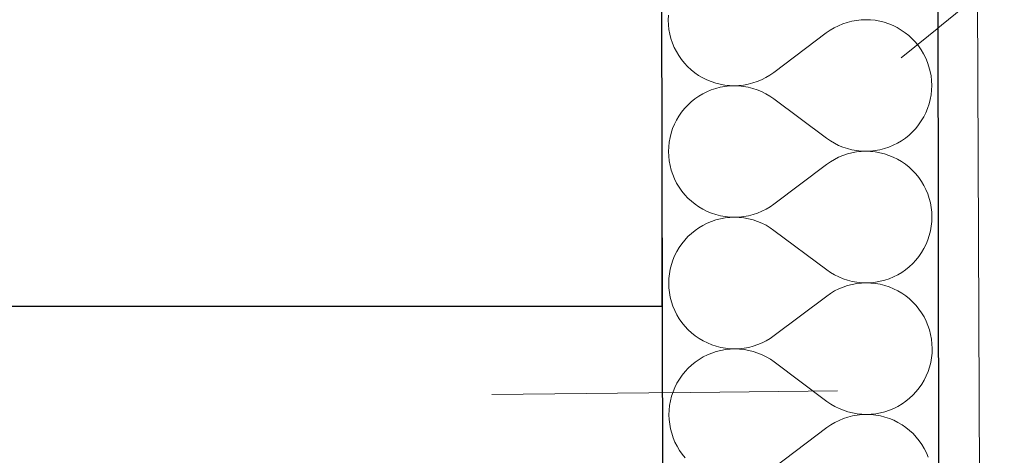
# Model space of a CAD drawing. Header units: millimetres. Extents: x -24674 to 2959, y -2716 to 20653.
# Tile 86 of 161: x -11503 to -10933, y 9328 to 9580. Entities that reach past the tile are written whole.
import ezdxf

# ---------------------------------------------------------------- set-up
doc = ezdxf.new("R2010")
doc.units = ezdxf.units.MM
doc.header["$MEASUREMENT"] = 0
doc.linetypes.add('Wipeout_Contour', pattern=[1000, 0, -1000])
doc.linetypes.add('Čerchovaná', pattern=[450, 200, -117.5, 15, -117.5])
for name, color, linetype in [('9._POHLED ZÁPADNÍ_1_Konstrukce - krov', 7, 'Continuous'), ('9._POHLED ZÁPADNÍ_1_Konstrukce - nosné', 7, 'Continuous'), ('9._POHLED ZÁPADNÍ_1_Kóty - SP', 7, 'Continuous'), ('9._POHLED ZÁPADNÍ_1_Nové_Konstrukce - nosné', 7, 'Continuous'), ('9._POHLED ZÁPADNÍ_1_Nové_Výplně - Povrchové', 7, 'Continuous'), ('9._POHLED ZÁPADNÍ_1_Nové_Výplně – Řezové', 7, 'Continuous'), ('9._POHLED ZÁPADNÍ_1_Nové_VÝTAH VAR 1', 7, 'Continuous'), ('9._POHLED ZÁPADNÍ_1_Výplně - Povrchové', 7, 'Continuous'), ('9._POHLED ZÁPADNÍ_1_VÝTAH VAR 1', 7, 'Continuous')]:
    doc.layers.add(name, color=color, linetype=linetype)

# ---------------------------------------------------------------- blocks, each defined once
blk = doc.blocks.new('*X21', base_point=(-27719.5, -6043.99))
at = {"layer": '9._POHLED ZÁPADNÍ_1_Nové_Výplně – Řezové', "color": 21, "linetype": 'Continuous', "lineweight": 20, "true_color": 0xffaaaa}
for p, q in [((-11127.8, 9583.01), (-11127.89, 9580.29)), ((-11127.89, 9580.29), (-11127.79, 9577.57)), ((-11024.37, 9578.92), (-11026.95, 9578.05)), ((-11021.73, 9579.6), (-11024.37, 9578.92)), ((-11019.06, 9580.09), (-11021.73, 9579.6)), ((-11016.35, 9580.39), (-11019.06, 9580.09)), ((-11013.63, 9580.49), (-11016.35, 9580.39)), ((-11010.91, 9580.4), (-11013.63, 9580.49)), ((-11008.21, 9580.12), (-11010.91, 9580.4)), ((-11005.53, 9579.64), (-11008.21, 9580.12)), ((-11002.89, 9578.97), (-11005.53, 9579.64)), ((-11000.31, 9578.12), (-11002.89, 9578.97)), ((-11127.79, 9577.57), (-11127.5, 9574.87)), ((-11127.5, 9574.87), (-11127.01, 9572.19)), ((-11034.22, 9574.39), (-11036.45, 9572.83)), ((-11031.89, 9575.78), (-11034.22, 9574.39)), ((-11029.46, 9577.01), (-11031.89, 9575.78)), ((-11026.95, 9578.05), (-11029.46, 9577.01)), ((-10997.79, 9577.08), (-11000.31, 9578.12)), ((-10995.36, 9575.87), (-10997.79, 9577.08)), ((-10993.02, 9574.49), (-10995.36, 9575.87)), ((-10990.78, 9572.94), (-10993.02, 9574.49)), ((-11127.01, 9572.19), (-11126.33, 9569.55)), ((-11126.33, 9569.55), (-11125.47, 9566.97)), ((-11036.45, 9572.83), (-11066.89, 9549.92)), ((-10988.66, 9571.24), (-10990.78, 9572.94)), ((-10986.66, 9569.39), (-10988.66, 9571.24)), ((-10984.8, 9567.4), (-10986.66, 9569.39)), ((-11125.47, 9566.97), (-11124.42, 9564.46)), ((-11124.42, 9564.46), (-11123.2, 9562.03)), ((-11123.2, 9562.03), (-11121.81, 9559.7)), ((-10983.09, 9565.29), (-10984.8, 9567.4)), ((-10981.53, 9563.06), (-10983.09, 9565.29)), ((-10980.14, 9560.72), (-10981.53, 9563.06)), ((-11121.81, 9559.7), (-11120.25, 9557.46)), ((-11120.25, 9557.46), (-11118.54, 9555.35)), ((-10978.92, 9558.29), (-10980.14, 9560.72)), ((-10977.87, 9555.78), (-10978.92, 9558.29)), ((-11118.54, 9555.35), (-11116.68, 9553.36)), ((-11116.68, 9553.36), (-11114.68, 9551.51)), ((-11114.68, 9551.51), (-11112.56, 9549.81)), ((-10977.01, 9553.2), (-10977.87, 9555.78)), ((-10976.33, 9550.56), (-10977.01, 9553.2)), ((-10975.84, 9547.89), (-10976.33, 9550.56)), ((-11112.56, 9549.81), (-11110.32, 9548.26)), ((-11110.32, 9548.26), (-11107.98, 9546.88)), ((-11107.98, 9546.88), (-11105.55, 9545.67)), ((-11105.55, 9545.67), (-11103.03, 9544.63)), ((-11076.39, 9544.7), (-11073.88, 9545.74)), ((-11073.88, 9545.74), (-11071.45, 9546.97)), ((-11071.45, 9546.97), (-11069.12, 9548.36)), ((-11069.12, 9548.36), (-11066.89, 9549.92)), ((-10975.55, 9545.18), (-10975.84, 9547.89)), ((-10975.45, 9542.46), (-10975.55, 9545.18)), ((-11103.02, 9539.84), (-11105.53, 9538.8)), ((-11103.03, 9544.63), (-11100.45, 9543.78)), ((-11100.44, 9540.7), (-11103.02, 9539.84)), ((-11100.45, 9543.78), (-11097.81, 9543.11)), ((-11097.81, 9541.38), (-11100.44, 9540.7)), ((-11097.81, 9543.11), (-11095.13, 9542.64)), ((-11095.13, 9541.87), (-11097.81, 9541.38)), ((-11095.13, 9542.64), (-11092.43, 9542.35)), ((-11092.43, 9542.16), (-11095.13, 9541.87)), ((-11092.43, 9542.35), (-11089.71, 9542.26)), ((-11089.71, 9542.26), (-11092.43, 9542.16)), ((-11089.71, 9542.26), (-11086.99, 9542.36)), ((-11086.99, 9542.17), (-11089.71, 9542.26)), ((-11086.99, 9542.36), (-11084.28, 9542.66)), ((-11084.28, 9541.88), (-11086.99, 9542.17)), ((-11084.28, 9542.66), (-11081.61, 9543.15)), ((-11081.61, 9541.4), (-11084.28, 9541.88)), ((-11081.61, 9543.15), (-11078.97, 9543.83)), ((-11078.97, 9540.73), (-11081.61, 9541.4)), ((-11078.97, 9543.83), (-11076.39, 9544.7)), ((-11076.39, 9539.87), (-11078.97, 9540.73)), ((-11073.87, 9538.83), (-11076.39, 9539.87)), ((-10975.82, 9537.04), (-10975.54, 9539.74)), ((-10975.54, 9539.74), (-10975.45, 9542.46)), ((-11112.54, 9534.63), (-11114.65, 9532.92)), ((-11110.3, 9536.18), (-11112.54, 9534.63)), ((-11107.97, 9537.58), (-11110.3, 9536.18)), ((-11105.53, 9538.8), (-11107.97, 9537.58)), ((-11071.44, 9537.62), (-11073.87, 9538.83)), ((-11069.1, 9536.23), (-11071.44, 9537.62)), ((-11066.86, 9534.68), (-11069.1, 9536.23)), ((-11036.34, 9511.88), (-11066.86, 9534.68)), ((-10976.97, 9531.72), (-10976.3, 9534.36)), ((-10976.3, 9534.36), (-10975.82, 9537.04)), ((-11118.49, 9529.07), (-11120.2, 9526.95)), ((-11116.64, 9531.06), (-11118.49, 9529.07)), ((-11114.65, 9532.92), (-11116.64, 9531.06)), ((-10978.86, 9526.63), (-10977.83, 9529.14)), ((-10977.83, 9529.14), (-10976.97, 9531.72)), ((-11123.13, 9522.37), (-11124.34, 9519.94)), ((-11121.74, 9524.71), (-11123.13, 9522.37)), ((-11120.2, 9526.95), (-11121.74, 9524.71)), ((-10981.46, 9521.85), (-10980.08, 9524.19)), ((-10980.08, 9524.19), (-10978.86, 9526.63)), ((-11125.38, 9517.42), (-11126.23, 9514.84)), ((-11124.34, 9519.94), (-11125.38, 9517.42)), ((-10986.56, 9515.5), (-10984.71, 9517.49)), ((-10984.71, 9517.49), (-10983.01, 9519.61)), ((-10983.01, 9519.61), (-10981.46, 9521.85)), ((-11126.9, 9512.2), (-11127.38, 9509.52)), ((-11126.23, 9514.84), (-11126.9, 9512.2)), ((-11036.34, 9511.88), (-11034.11, 9510.33)), ((-10992.9, 9510.38), (-10990.67, 9511.93)), ((-10990.67, 9511.93), (-10988.55, 9513.64)), ((-10988.55, 9513.64), (-10986.56, 9515.5)), ((-11127.67, 9506.82), (-11127.76, 9504.1)), ((-11127.38, 9509.52), (-11127.67, 9506.82)), ((-11034.11, 9510.33), (-11031.77, 9508.94)), ((-11031.77, 9508.94), (-11029.33, 9507.73)), ((-11029.33, 9507.73), (-11026.82, 9506.69)), ((-11026.82, 9506.69), (-11024.24, 9505.83)), ((-11024.24, 9505.83), (-11021.6, 9505.16)), ((-11021.6, 9505.16), (-11018.92, 9504.68)), ((-11008.07, 9504.69), (-11005.4, 9505.18)), ((-11005.4, 9505.18), (-11002.76, 9505.86)), ((-11002.76, 9505.86), (-11000.18, 9506.72)), ((-11000.18, 9506.72), (-10997.67, 9507.76)), ((-10997.67, 9507.76), (-10995.24, 9508.98)), ((-10995.24, 9508.98), (-10992.9, 9510.38)), ((-11127.76, 9504.1), (-11127.66, 9501.38)), ((-11127.66, 9501.38), (-11127.36, 9498.67)), ((-11031.75, 9499.59), (-11034.09, 9498.2)), ((-11029.32, 9500.82), (-11031.75, 9499.59)), ((-11026.81, 9501.86), (-11029.32, 9500.82)), ((-11024.23, 9502.73), (-11026.81, 9501.86)), ((-11021.6, 9503.41), (-11024.23, 9502.73)), ((-11018.92, 9503.9), (-11021.6, 9503.41)), ((-11018.92, 9504.68), (-11016.22, 9504.39)), ((-11016.22, 9504.2), (-11018.92, 9503.9)), ((-11016.22, 9504.39), (-11013.5, 9504.3)), ((-11013.5, 9504.3), (-11016.22, 9504.2)), ((-11013.5, 9504.3), (-11010.78, 9504.4)), ((-11010.78, 9504.21), (-11013.5, 9504.3)), ((-11010.78, 9504.4), (-11008.07, 9504.69)), ((-11008.07, 9503.93), (-11010.78, 9504.21)), ((-11005.39, 9503.45), (-11008.07, 9503.93)), ((-11002.76, 9502.78), (-11005.39, 9503.45)), ((-11000.17, 9501.93), (-11002.76, 9502.78)), ((-10997.66, 9500.89), (-11000.17, 9501.93)), ((-10995.22, 9499.68), (-10997.66, 9500.89)), ((-10992.88, 9498.3), (-10995.22, 9499.68)), ((-11127.36, 9498.67), (-11126.87, 9496)), ((-11126.87, 9496), (-11126.2, 9493.36)), ((-11036.32, 9496.64), (-11066.75, 9473.73)), ((-11034.09, 9498.2), (-11036.32, 9496.64)), ((-10990.64, 9496.75), (-10992.88, 9498.3)), ((-10988.52, 9495.05), (-10990.64, 9496.75)), ((-10986.53, 9493.2), (-10988.52, 9495.05)), ((-11126.2, 9493.36), (-11125.33, 9490.78)), ((-11125.33, 9490.78), (-11124.29, 9488.27)), ((-11124.29, 9488.27), (-11123.06, 9485.84)), ((-10984.67, 9491.21), (-10986.53, 9493.2)), ((-10982.96, 9489.1), (-10984.67, 9491.21)), ((-10981.4, 9486.87), (-10982.96, 9489.1)), ((-11123.06, 9485.84), (-11121.67, 9483.51)), ((-11121.67, 9483.51), (-11120.11, 9481.27)), ((-10980.01, 9484.53), (-10981.4, 9486.87)), ((-10978.78, 9482.1), (-10980.01, 9484.53)), ((-10977.74, 9479.59), (-10978.78, 9482.1)), ((-11120.11, 9481.27), (-11118.4, 9479.16)), ((-11118.4, 9479.16), (-11116.54, 9477.17)), ((-11116.54, 9477.17), (-11114.55, 9475.32)), ((-10976.87, 9477.01), (-10977.74, 9479.59)), ((-10976.2, 9474.37), (-10976.87, 9477.01)), ((-11114.55, 9475.32), (-11112.43, 9473.62)), ((-11112.43, 9473.62), (-11110.19, 9472.07)), ((-11110.19, 9472.07), (-11107.85, 9470.69)), ((-11107.85, 9470.69), (-11105.41, 9469.48)), ((-11073.75, 9469.55), (-11071.32, 9470.78)), ((-11071.32, 9470.78), (-11068.98, 9472.17)), ((-11068.98, 9472.17), (-11066.75, 9473.73)), ((-10975.71, 9471.7), (-10976.2, 9474.37)), ((-10975.41, 9468.99), (-10975.71, 9471.7)), ((-11105.41, 9469.48), (-11102.9, 9468.44)), ((-11102.9, 9468.44), (-11100.31, 9467.59)), ((-11100.31, 9467.59), (-11097.67, 9466.92)), ((-11097.67, 9465.19), (-11100.31, 9464.51)), ((-11097.67, 9466.92), (-11095, 9466.45)), ((-11095, 9465.68), (-11097.67, 9465.19)), ((-11095, 9466.45), (-11092.29, 9466.16)), ((-11092.29, 9465.97), (-11095, 9465.68)), ((-11092.29, 9466.16), (-11089.57, 9466.07)), ((-11089.57, 9466.07), (-11092.29, 9465.97)), ((-11089.57, 9466.07), (-11086.85, 9466.17)), ((-11086.85, 9465.98), (-11089.57, 9466.07)), ((-11086.85, 9466.17), (-11084.15, 9466.47)), ((-11084.15, 9465.69), (-11086.85, 9465.98)), ((-11084.15, 9466.47), (-11081.47, 9466.96)), ((-11081.47, 9465.21), (-11084.15, 9465.69)), ((-11081.47, 9466.96), (-11078.84, 9467.64)), ((-11078.83, 9464.54), (-11081.47, 9465.21)), ((-11078.84, 9467.64), (-11076.26, 9468.51)), ((-11076.26, 9468.51), (-11073.75, 9469.55)), ((-10975.31, 9466.27), (-10975.41, 9468.99)), ((-10975.4, 9463.55), (-10975.31, 9466.27)), ((-11110.17, 9459.99), (-11112.4, 9458.44)), ((-11107.83, 9461.39), (-11110.17, 9459.99)), ((-11105.4, 9462.61), (-11107.83, 9461.39)), ((-11102.89, 9463.65), (-11105.4, 9462.61)), ((-11100.31, 9464.51), (-11102.89, 9463.65)), ((-11076.25, 9463.68), (-11078.83, 9464.54)), ((-11073.74, 9462.64), (-11076.25, 9463.68)), ((-11071.3, 9461.43), (-11073.74, 9462.64)), ((-11068.96, 9460.04), (-11071.3, 9461.43)), ((-11066.73, 9458.49), (-11068.96, 9460.04)), ((-10976.17, 9458.17), (-10975.69, 9460.85)), ((-10975.69, 9460.85), (-10975.4, 9463.55)), ((-11116.51, 9454.87), (-11118.36, 9452.88)), ((-11114.52, 9456.73), (-11116.51, 9454.87)), ((-11112.4, 9458.44), (-11114.52, 9456.73)), ((-11036.21, 9435.69), (-11066.73, 9458.49)), ((-10977.69, 9452.95), (-10976.84, 9455.53)), ((-10976.84, 9455.53), (-10976.17, 9458.17)), ((-11121.61, 9448.52), (-11122.99, 9446.18)), ((-11120.06, 9450.76), (-11121.61, 9448.52)), ((-11118.36, 9452.88), (-11120.06, 9450.76)), ((-10981.33, 9445.66), (-10979.94, 9448)), ((-10979.94, 9448), (-10978.73, 9450.44)), ((-10978.73, 9450.44), (-10977.69, 9452.95)), ((-11124.21, 9443.74), (-11125.24, 9441.23)), ((-11122.99, 9446.18), (-11124.21, 9443.74)), ((-10984.58, 9441.3), (-10982.87, 9443.42)), ((-10982.87, 9443.42), (-10981.33, 9445.66)), ((-11126.1, 9438.65), (-11126.77, 9436.01)), ((-11125.24, 9441.23), (-11126.1, 9438.65)), ((-10990.53, 9435.74), (-10988.42, 9437.45)), ((-10988.42, 9437.45), (-10986.43, 9439.31)), ((-10986.43, 9439.31), (-10984.58, 9441.3)), ((-11127.25, 9433.33), (-11127.53, 9430.63)), ((-11126.77, 9436.01), (-11127.25, 9433.33)), ((-11036.21, 9435.69), (-11033.97, 9434.14)), ((-11033.97, 9434.14), (-11031.63, 9432.75)), ((-11031.63, 9432.75), (-11029.2, 9431.54)), ((-11029.2, 9431.54), (-11026.68, 9430.5)), ((-11000.05, 9430.53), (-10997.54, 9431.57)), ((-10997.54, 9431.57), (-10995.1, 9432.79)), ((-10995.1, 9432.79), (-10992.77, 9434.19)), ((-10992.77, 9434.19), (-10990.53, 9435.74)), ((-11127.53, 9430.63), (-11127.62, 9427.91)), ((-11127.62, 9427.91), (-11127.52, 9425.19)), ((-11127.52, 9425.19), (-11127.23, 9422.48)), ((-11026.68, 9425.67), (-11029.19, 9424.63)), ((-11026.68, 9430.5), (-11024.1, 9429.64)), ((-11024.1, 9426.54), (-11026.68, 9425.67)), ((-11024.1, 9429.64), (-11021.46, 9428.97)), ((-11021.46, 9427.22), (-11024.1, 9426.54)), ((-11021.46, 9428.97), (-11018.79, 9428.49)), ((-11018.79, 9427.71), (-11021.46, 9427.22)), ((-11018.79, 9428.49), (-11016.08, 9428.2)), ((-11016.08, 9428.01), (-11018.79, 9427.71)), ((-11016.08, 9428.2), (-11013.36, 9428.11)), ((-11013.36, 9428.11), (-11016.08, 9428.01)), ((-11013.36, 9428.11), (-11010.64, 9428.21)), ((-11010.64, 9428.02), (-11013.36, 9428.11)), ((-11010.64, 9428.21), (-11007.94, 9428.5)), ((-11007.94, 9427.74), (-11010.64, 9428.02)), ((-11007.94, 9428.5), (-11005.26, 9428.99)), ((-11005.26, 9427.26), (-11007.94, 9427.74)), ((-11005.26, 9428.99), (-11002.63, 9429.67)), ((-11002.62, 9426.59), (-11005.26, 9427.26)), ((-11002.63, 9429.67), (-11000.05, 9430.53)), ((-11000.04, 9425.74), (-11002.62, 9426.59)), ((-10997.52, 9424.7), (-11000.04, 9425.74)), ((-11127.23, 9422.48), (-11126.74, 9419.81)), ((-11126.74, 9419.81), (-11126.06, 9417.17)), ((-11036.18, 9420.45), (-11066.62, 9397.54)), ((-11033.95, 9422.01), (-11036.18, 9420.45)), ((-11031.62, 9423.4), (-11033.95, 9422.01)), ((-11029.19, 9424.63), (-11031.62, 9423.4)), ((-10995.09, 9423.49), (-10997.52, 9424.7)), ((-10992.74, 9422.11), (-10995.09, 9423.49)), ((-10990.51, 9420.56), (-10992.74, 9422.11)), ((-10988.38, 9418.86), (-10990.51, 9420.56)), ((-11126.06, 9417.17), (-11125.2, 9414.59)), ((-11125.2, 9414.59), (-11124.15, 9412.08)), ((-10986.39, 9417.01), (-10988.38, 9418.86)), ((-10984.53, 9415.02), (-10986.39, 9417.01)), ((-10982.82, 9412.91), (-10984.53, 9415.02)), ((-11124.15, 9412.08), (-11122.93, 9409.65)), ((-11122.93, 9409.65), (-11121.54, 9407.31)), ((-10981.26, 9410.67), (-10982.82, 9412.91)), ((-10979.87, 9408.34), (-10981.26, 9410.67)), ((-10978.65, 9405.91), (-10979.87, 9408.34)), ((-11121.54, 9407.31), (-11119.98, 9405.08)), ((-11119.98, 9405.08), (-11118.27, 9402.97)), ((-11118.27, 9402.97), (-11116.41, 9400.98)), ((-10977.6, 9403.4), (-10978.65, 9405.91)), ((-10976.74, 9400.82), (-10977.6, 9403.4)), ((-11116.41, 9400.98), (-11114.41, 9399.13)), ((-11114.41, 9399.13), (-11112.29, 9397.43)), ((-11112.29, 9397.43), (-11110.05, 9395.88)), ((-11068.85, 9395.98), (-11066.62, 9397.54)), ((-10976.06, 9398.18), (-10976.74, 9400.82)), ((-10975.57, 9395.51), (-10976.06, 9398.18)), ((-11110.05, 9395.88), (-11107.71, 9394.5)), ((-11107.71, 9394.5), (-11105.28, 9393.29)), ((-11105.28, 9393.29), (-11102.76, 9392.25)), ((-11102.76, 9392.25), (-11100.18, 9391.4)), ((-11100.18, 9391.4), (-11097.54, 9390.73)), ((-11081.34, 9390.77), (-11078.7, 9391.45)), ((-11078.7, 9391.45), (-11076.12, 9392.32)), ((-11076.12, 9392.32), (-11073.61, 9393.36)), ((-11073.61, 9393.36), (-11071.18, 9394.59)), ((-11071.18, 9394.59), (-11068.85, 9395.98)), ((-10975.28, 9392.8), (-10975.57, 9395.51)), ((-10975.18, 9390.08), (-10975.28, 9392.8)), ((-11107.7, 9385.2), (-11110.03, 9383.8)), ((-11105.26, 9386.42), (-11107.7, 9385.2)), ((-11102.75, 9387.46), (-11105.26, 9386.42)), ((-11100.17, 9388.32), (-11102.75, 9387.46)), ((-11097.54, 9389), (-11100.17, 9388.32)), ((-11097.54, 9390.73), (-11094.86, 9390.25)), ((-11094.86, 9389.49), (-11097.54, 9389)), ((-11094.86, 9390.25), (-11092.16, 9389.97)), ((-11092.16, 9389.78), (-11094.86, 9389.49)), ((-11092.16, 9389.97), (-11089.44, 9389.88)), ((-11089.44, 9389.88), (-11092.16, 9389.78)), ((-11089.44, 9389.88), (-11086.72, 9389.98)), ((-11086.72, 9389.79), (-11089.44, 9389.88)), ((-11086.72, 9389.98), (-11084.01, 9390.28)), ((-11084.01, 9389.5), (-11086.72, 9389.79)), ((-11084.01, 9390.28), (-11081.34, 9390.77)), ((-11081.33, 9389.02), (-11084.01, 9389.5)), ((-11078.7, 9388.35), (-11081.33, 9389.02)), ((-11076.12, 9387.49), (-11078.7, 9388.35)), ((-11073.6, 9386.45), (-11076.12, 9387.49)), ((-11071.17, 9385.24), (-11073.6, 9386.45)), ((-11068.83, 9383.85), (-11071.17, 9385.24)), ((-10975.55, 9384.66), (-10975.27, 9387.36)), ((-10975.27, 9387.36), (-10975.18, 9390.08)), ((-11114.38, 9380.54), (-11116.37, 9378.68)), ((-11112.27, 9382.25), (-11114.38, 9380.54)), ((-11110.03, 9383.8), (-11112.27, 9382.25)), ((-11066.59, 9382.3), (-11068.83, 9383.85)), ((-11036.07, 9359.5), (-11066.59, 9382.3)), ((-10976.7, 9379.34), (-10976.03, 9381.98)), ((-10976.03, 9381.98), (-10975.55, 9384.66)), ((-11119.92, 9374.57), (-11121.47, 9372.33)), ((-11118.22, 9376.69), (-11119.92, 9374.57)), ((-11116.37, 9378.68), (-11118.22, 9376.69)), ((-10979.81, 9371.81), (-10978.59, 9374.24)), ((-10978.59, 9374.24), (-10977.56, 9376.76)), ((-10977.56, 9376.76), (-10976.7, 9379.34)), ((-11122.86, 9369.99), (-11124.07, 9367.55)), ((-11121.47, 9372.33), (-11122.86, 9369.99)), ((-10982.74, 9367.23), (-10981.19, 9369.47)), ((-10981.19, 9369.47), (-10979.81, 9371.81)), ((-11125.96, 9362.46), (-11126.63, 9359.82)), ((-11125.11, 9365.04), (-11125.96, 9362.46)), ((-11124.07, 9367.55), (-11125.11, 9365.04)), ((-10988.28, 9361.26), (-10986.29, 9363.12)), ((-10986.29, 9363.12), (-10984.44, 9365.11)), ((-10984.44, 9365.11), (-10982.74, 9367.23)), ((-11127.11, 9357.14), (-11127.4, 9354.44)), ((-11126.63, 9359.82), (-11127.11, 9357.14)), ((-11036.07, 9359.5), (-11033.84, 9357.95)), ((-11033.84, 9357.95), (-11031.5, 9356.56)), ((-10994.97, 9356.6), (-10992.63, 9358)), ((-10992.63, 9358), (-10990.4, 9359.55)), ((-10990.4, 9359.55), (-10988.28, 9361.26)), ((-11127.4, 9354.44), (-11127.49, 9351.72)), ((-11127.49, 9351.72), (-11127.39, 9349)), ((-11031.5, 9356.56), (-11029.06, 9355.35)), ((-11029.06, 9355.35), (-11026.55, 9354.31)), ((-11026.55, 9354.31), (-11023.97, 9353.45)), ((-11023.97, 9353.45), (-11021.33, 9352.78)), ((-11021.33, 9351.03), (-11023.96, 9350.35)), ((-11021.33, 9352.78), (-11018.65, 9352.3)), ((-11018.65, 9351.52), (-11021.33, 9351.03)), ((-11018.65, 9352.3), (-11015.95, 9352.01)), ((-11015.95, 9351.82), (-11018.65, 9351.52)), ((-11015.95, 9352.01), (-11013.23, 9351.92)), ((-11013.23, 9351.92), (-11015.95, 9351.82)), ((-11013.23, 9351.92), (-11010.51, 9352.02)), ((-11010.51, 9351.83), (-11013.23, 9351.92)), ((-11010.51, 9352.02), (-11007.8, 9352.31)), ((-11007.8, 9351.54), (-11010.51, 9351.83)), ((-11007.8, 9352.31), (-11005.13, 9352.8)), ((-11005.12, 9351.07), (-11007.8, 9351.54)), ((-11005.13, 9352.8), (-11002.49, 9353.48)), ((-11002.49, 9350.4), (-11005.12, 9351.07)), ((-11002.49, 9353.48), (-10999.91, 9354.34)), ((-10999.91, 9354.34), (-10997.4, 9355.38)), ((-10997.4, 9355.38), (-10994.97, 9356.6)), ((-11127.39, 9349), (-11127.09, 9346.29)), ((-11127.09, 9346.29), (-11126.6, 9343.62)), ((-11033.82, 9345.82), (-11036.05, 9344.26)), ((-11031.48, 9347.21), (-11033.82, 9345.82)), ((-11029.05, 9348.44), (-11031.48, 9347.21)), ((-11026.54, 9349.48), (-11029.05, 9348.44)), ((-11023.96, 9350.35), (-11026.54, 9349.48)), ((-10999.9, 9349.55), (-11002.49, 9350.4)), ((-10997.39, 9348.51), (-10999.9, 9349.55)), ((-10994.95, 9347.3), (-10997.39, 9348.51)), ((-10992.61, 9345.92), (-10994.95, 9347.3)), ((-10990.37, 9344.37), (-10992.61, 9345.92)), ((-11126.6, 9343.62), (-11125.93, 9340.98)), ((-11125.93, 9340.98), (-11125.06, 9338.4)), ((-11036.05, 9344.26), (-11066.48, 9321.35)), ((-10988.25, 9342.67), (-10990.37, 9344.37)), ((-10986.25, 9340.82), (-10988.25, 9342.67)), ((-10984.4, 9338.83), (-10986.25, 9340.82)), ((-11125.06, 9338.4), (-11124.02, 9335.89)), ((-11124.02, 9335.89), (-11122.79, 9333.46)), ((-10982.69, 9336.72), (-10984.4, 9338.83)), ((-10981.13, 9334.48), (-10982.69, 9336.72)), ((-10979.74, 9332.15), (-10981.13, 9334.48)), ((-11122.79, 9333.46), (-11121.4, 9331.12)), ((-11121.4, 9331.12), (-11119.84, 9328.89)), ((-11119.84, 9328.89), (-11118.13, 9326.78)), ((-10978.51, 9329.72), (-10979.74, 9332.15)), ((-10977.47, 9327.21), (-10978.51, 9329.72))]:
    blk.add_line(p, q, dxfattribs=at)

msp = doc.modelspace()

# ---------------------------------------------------------------- linework, layer by layer
at = {"layer": '9._POHLED ZÁPADNÍ_1_Nové_VÝTAH VAR 1', "color": 1, "linetype": 'Continuous', "lineweight": 25}
for p, q in [((-11131.41, 9414.66), (-11131.41, 11544.66)), ((-12842.41, 9414.66), (-11131.41, 9414.66))]:
    msp.add_line(p, q, dxfattribs=at)

# ---------------------------------------------------------------- next in the draw order: wipeouts: each hides what was drawn before it
at = {"color": 254, "linetype": 'Wipeout_Contour', "lineweight": 0, "ltscale": 72283.801497}
msp.add_wipeout([(-11148.1, 18830.25), (-11130.82, 9083.32), (-10970.82, 9083.6), (-10988.08, 18817.53)], dxfattribs=at).dxf.layer = '9._POHLED ZÁPADNÍ_1_Nové_Výplně - Povrchové'

# ---------------------------------------------------------------- next in the draw order: linework, layer by layer
at = {"layer": '9._POHLED ZÁPADNÍ_1_Nové_Konstrukce - nosné', "color": 1, "linetype": 'Continuous', "lineweight": 25, "flags": 128}
for points in [[(-11148.1, 18830.25), (-11130.82, 9083.32)], [(-10970.82, 9083.6), (-10988.08, 18817.53)]]:
    msp.add_lwpolyline(points, dxfattribs=at)

# ---------------------------------------------------------------- next in the draw order: wipeouts: each hides what was drawn before it
at = {"color": 254, "linetype": 'Wipeout_Contour', "lineweight": 0, "ltscale": 60244.559125}
msp.add_wipeout([(-12642.62, 9234.92), (-11148.39, 9084.17), (-11132.33, 9243.36), (-12626.56, 9394.11)], dxfattribs=at).dxf.layer = '9._POHLED ZÁPADNÍ_1_Nové_Výplně - Povrchové'
at = {"color": 254, "linetype": 'Wipeout_Contour', "lineweight": 0, "ltscale": 70593.958106}
msp.add_wipeout([(-10986.72, 18366), (-10946.64, 9038.96), (-10496.64, 9040.89), (-10536.56, 18330.21)], dxfattribs=at).dxf.layer = '9._POHLED ZÁPADNÍ_1_Výplně - Povrchové'

# ---------------------------------------------------------------- next in the draw order: linework, layer by layer
at = {"layer": '9._POHLED ZÁPADNÍ_1_Konstrukce - nosné', "color": 251, "linetype": 'Continuous', "lineweight": 20, "true_color": 0x6a6a6a, "flags": 128}
msp.add_lwpolyline([(-10988.66, 18817.58), (-10946.75, 9064.83)], dxfattribs=at)

# ---------------------------------------------------------------- next in the draw order: wipeouts: each hides what was drawn before it
at = {"color": 254, "linetype": 'Wipeout_Contour', "lineweight": 0, "ltscale": 64672.322899}
msp.add_wipeout([(-10946.75, 9064.83), (-15713.33, 9547.8), (-15763.74, 9050.35), (-10944.59, 8562.05)], dxfattribs=at).dxf.layer = '9._POHLED ZÁPADNÍ_1_Nové_Výplně - Povrchové'

# ---------------------------------------------------------------- next in the draw order: wipeouts: each hides what was drawn before it
at = {"color": 254, "linetype": 'Wipeout_Contour', "lineweight": 0, "ltscale": 74181.028328}
msp.add_wipeout([(-20313.53, 10008.83), (-11130.91, 9082.41), (-11114.85, 9241.6), (-20310.73, 10169.36)], dxfattribs=at).dxf.layer = '9._POHLED ZÁPADNÍ_1_Nové_Výplně – Řezové'

# ---------------------------------------------------------------- next in the draw order: wipeouts: each hides what was drawn before it
at = {"color": 254, "linetype": 'Wipeout_Contour', "lineweight": 0, "ltscale": 72283.801497}
msp.add_wipeout([(-11148.1, 18830.25), (-11130.82, 9083.32), (-10970.82, 9083.6), (-10988.08, 18817.53)], dxfattribs=at).dxf.layer = '9._POHLED ZÁPADNÍ_1_Nové_Výplně – Řezové'

# ---------------------------------------------------------------- next in the draw order: linework, layer by layer
at = {"layer": '9._POHLED ZÁPADNÍ_1_Konstrukce - krov', "color": 8, "linetype": 'Čerchovaná', "lineweight": 13}
msp.add_line((-11229.97, 9363.47), (-4116.65, 9438.42), dxfattribs=at)
at = {"layer": '9._POHLED ZÁPADNÍ_1_Kóty - SP', "color": 154, "linetype": 'Continuous', "lineweight": 13}
msp.add_line((-10993.11, 9558.42), (-10773.48, 9736.64), dxfattribs=at)
at = {"layer": '9._POHLED ZÁPADNÍ_1_Nové_Konstrukce - nosné', "color": 1, "linetype": 'Continuous', "lineweight": 25, "flags": 128}
for points in [[(-11148.1, 18830.25), (-11130.82, 9083.32)], [(-10970.82, 9083.6), (-10988.08, 18817.53)]]:
    msp.add_lwpolyline(points, dxfattribs=at)

# ---------------------------------------------------------------- next in the draw order: block references
at = {"layer": '9._POHLED ZÁPADNÍ_1_VÝTAH VAR 1', "color": 9, "linetype": 'Continuous', "lineweight": 13}
msp.add_blockref('*X21', (-27719.5, -6043.99), dxfattribs=at)

doc.saveas('drawing.dxf')
